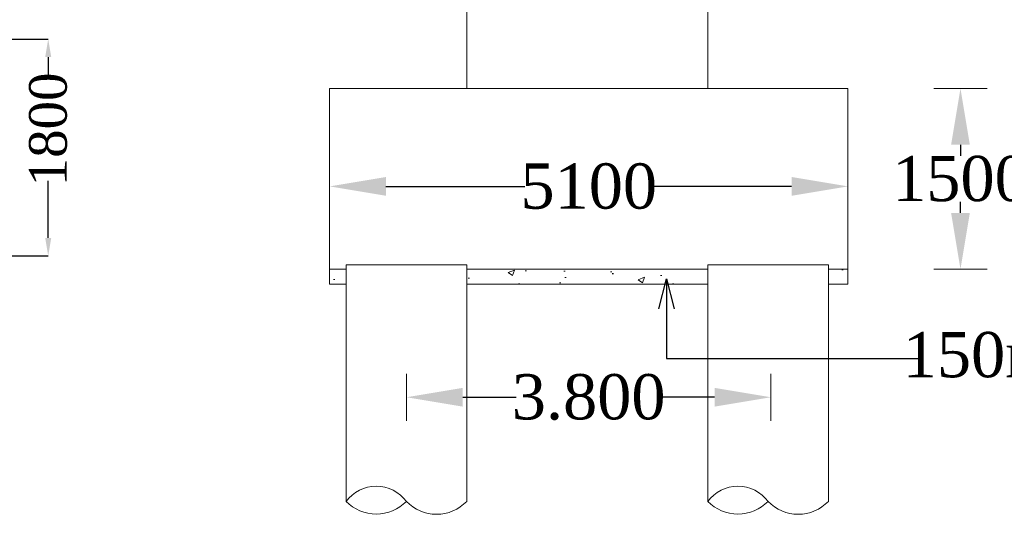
# Model space of a CAD drawing. Header units: millimetres. Extents: x 103078 to 25259364, y -3207472 to 1158446.
# Tile 35 of 40: x 13551967 to 13568296, y 1046048 to 1054258. Entities that reach past the tile are written whole.
import ezdxf

# ---------------------------------------------------------------- set-up
doc = ezdxf.new("R2010")
doc.units = ezdxf.units.MM
doc.header["$LTSCALE"] = 60
doc.header["$MEASUREMENT"] = 0
doc.styles.add('PDF Arial Bold', font='times.ttf')
doc.dimstyles.get("Standard").update_dxf_attribs({"dimtxt": 400, "dimasz": 215, "dimexe": 0.18, "dimexo": 0.0625, "dimgap": 0.09, "dimtad": 0, "dimtih": 1, "dimtoh": 1, "dimdec": 0, "dimzin": 4, "dimdsep": 46, "dimtxsty": 'Standard', "dimblk": 'OPEN90', "dimcen": 0, "dimadec": 0, "dimazin": 1, "dimtfac": 1, "dimtdec": 0, "dimtix": 1, "dimtofl": 0, "dimtmove": 0, "dimatfit": 3, "dimldrblk": 'OPEN30', "dimfxl": 1, "dimtolj": 1, "dimtzin": 0, "dimarcsym": 0})

# ---------------------------------------------------------------- blocks, each defined once
blk = doc.blocks.new('*D403')
at = {"color": 0, "linetype": 'Continuous', "lineweight": -2, "transparency": 16777216}
for p, q in [((13567569, 1053116), (13567569, 1053116)), ((13567569, 1052181), (13567569, 1051998)), ((13567569, 1051052), (13567569, 1051235)), ((13567569, 1050117), (13567569, 1050117))]:
    blk.add_line(p, q, dxfattribs=at)
at = {"color": 0, "linetype": 'Continuous', "lineweight": 9, "transparency": 16777216}
for points in [[(13567413, 1052181), (13567725, 1052181), (13567569, 1053116)], [(13567413, 1051052), (13567725, 1051052), (13567569, 1050117)]]:
    blk.add_solid(points, dxfattribs=at)
at = {"layer": 'Defpoints', "color": 0, "linetype": 'Continuous', "lineweight": 9, "transparency": 16777216}
for p in [(13567569, 1053116), (13567569, 1050117), (13567569, 1050117)]:
    blk.add_point(p, dxfattribs=at)
at = {"color": 0, "linetype": 'Continuous', "lineweight": 9, "transparency": 16777216, "insert": (13567569, 1051616), "char_height": 500, "attachment_point": 5}
blk.add_mtext('\\A1;{\\fTimes New Roman|b0|i0|c0|p18;\\H1.5x;1500}', dxfattribs=at)
blk = doc.blocks.new('*D407')
at = {"color": 0, "linetype": 'Continuous', "lineweight": -2, "transparency": 16777216}
for p, q in [((13557106, 1051491), (13557106, 1051491)), ((13558041, 1051491), (13560343, 1051491)), ((13564768, 1051491), (13562466, 1051491)), ((13565703, 1051491), (13565703, 1051491))]:
    blk.add_line(p, q, dxfattribs=at)
at = {"color": 0, "linetype": 'Continuous', "lineweight": 9, "transparency": 16777216}
for points in [[(13558041, 1051647), (13558041, 1051335), (13557106, 1051491)], [(13564768, 1051647), (13564768, 1051335), (13565703, 1051491)]]:
    blk.add_solid(points, dxfattribs=at)
at = {"layer": 'Defpoints', "color": 0, "linetype": 'Continuous', "lineweight": 9, "transparency": 16777216}
for p in [(13557106, 1051491), (13565703, 1051491), (13565703, 1051491)]:
    blk.add_point(p, dxfattribs=at)
at = {"color": 0, "linetype": 'Continuous', "lineweight": 9, "transparency": 16777216, "insert": (13561405, 1051491), "char_height": 500, "attachment_point": 5}
blk.add_mtext('\\A1;{\\fTimes New Roman|b0|i0|c0|p18;\\H1.5x;5100}', dxfattribs=at)
blk = doc.blocks.new('*D115')
at = {"color": 0, "linetype": 'Continuous', "lineweight": -2, "transparency": 16777216}
for p, q in [((13558380, 1047991), (13558380, 1047991)), ((13559315, 1047991), (13560199, 1047991)), ((13563490, 1047991), (13562607, 1047991)), ((13564425, 1047991), (13564425, 1047991))]:
    blk.add_line(p, q, dxfattribs=at)
at = {"color": 0, "linetype": 'Continuous', "lineweight": 9, "transparency": 16777216}
for points in [[(13559315, 1048147), (13559315, 1047835), (13558380, 1047991)], [(13563490, 1048147), (13563490, 1047835), (13564425, 1047991)]]:
    blk.add_solid(points, dxfattribs=at)
at = {"layer": 'Defpoints', "color": 0, "linetype": 'Continuous', "lineweight": 9, "transparency": 16777216}
for p in [(13558380, 1047991), (13564425, 1047991), (13564425, 1047991)]:
    blk.add_point(p, dxfattribs=at)
at = {"color": 0, "linetype": 'Continuous', "lineweight": 9, "transparency": 16777216, "insert": (13561403, 1047991), "char_height": 500, "attachment_point": 5}
blk.add_mtext('\\A1;{\\fTimes New Roman|b0|i0|c0|p18;\\H1.5x;3.800}', dxfattribs=at)
blk = doc.blocks.new('*D176')
at = {"color": 0, "linetype": 'Continuous', "lineweight": -2, "ltscale": 2, "transparency": 16777216}
for p, q in [((13551460, 1053937), (13552440, 1053937)), ((13552440, 1053637), (13552440, 1053290)), ((13552440, 1050637), (13552440, 1051585)), ((13551523, 1050337), (13552440, 1050337))]:
    blk.add_line(p, q, dxfattribs=at)
at = {"color": 0, "linetype": 'Continuous', "lineweight": 9, "ltscale": 2, "transparency": 16777216}
for points in [[(13552390, 1053637), (13552490, 1053637), (13552440, 1053937)], [(13552390, 1050637), (13552490, 1050637), (13552440, 1050337)]]:
    blk.add_solid(points, dxfattribs=at)
at = {"layer": 'Defpoints', "color": 0, "linetype": 'Continuous', "lineweight": 9, "ltscale": 2, "transparency": 16777216}
for p in [(13551460, 1053937), (13551523, 1050337), (13552440, 1050337)]:
    blk.add_point(p, dxfattribs=at)
at = {"color": 0, "linetype": 'Continuous', "lineweight": 9, "ltscale": 2, "transparency": 16777216, "insert": (13552440, 1052437), "char_height": 500, "attachment_point": 5, "rotation": 90, "style": 'PDF Arial Bold'}
blk.add_mtext('\\A1;{\\H1.25x;1800}', dxfattribs=at)

msp = doc.modelspace()

# ---------------------------------------------------------------- hatches: boundary and pattern name
at = {"linetype": 'Continuous', "lineweight": 9, "ltscale": 2}
h = msp.add_hatch(dxfattribs=at)
h.set_pattern_fill('AR-CONC', color=256, scale=150)
h.set_pattern_definition([(50, (5520172.35, 2181546.9), (1075.89027, -94.1282), [112.5, -1237.5]), (355, (5520172.4, 2181546.9), (-208.127, 1128.2882), [90, -990]), (100.451444, (5520262, 2181539), (867.76327, 1034.15999), [95.61029, -1051.71317]), (46.1842, (5520172.4, 2181846.9), (1600.862, -248.27892), [168.75, -1856.25]), (96.635635, (5520305.8, 2181826.2), (1401.99292, 1461.1779), [143.4155, -1577.57064]), (351.184164, (5520172.4, 2181846.9), (1401.99292, 1461.1779), [135, -1485]), (21, (5520322.35, 2181771.9), (895.36058, -603.92834), [112.5, -1237.5]), (326, (5520322.4, 2181771.9), (364.973, 1087.72507), [90, -990]), (71.451445, (5520397, 2181721.6), (1260.33357, 483.79673), [95.61029, -1051.71317]), (37.5, (5520172.35, 2181546.88), (18.239783, 499.34078), [0, -978, 0, -1005, 0, -993.75]), (7.5, (5520172.35, 2181546.9), (394.604306, 591.617568), [0, -573, 0, -955.5, 0, -378.75]), (327.5, (5519837.85, 2181546.88), (800.733654, -33.832308), [0, -375, 0, -1170, 0, -1552.5]), (317.5, (5519687.85, 2181546.9), (874.779254, 150.157473), [0, -487.5, 0, -777, 0, -1102.5])])
h.paths.add_polyline_path([(13557380.4, 1050116.6), (13557106, 1050116.6), (13557106, 1049866.6), (13557380.4, 1049866.6)])
h.paths.add_polyline_path([(13563378.6, 1050116.6), (13559379.8, 1050116.6), (13559379.8, 1049866.6), (13563378.6, 1049866.6)])
h.paths.add_polyline_path([(13565703.4, 1050116.6), (13565378, 1050116.6), (13565378, 1049866.6), (13565703.4, 1049866.6)])

# ---------------------------------------------------------------- linework, layer by layer
at = {"linetype": 'Continuous', "lineweight": 9}
for p, q in [((13559379.8, 1053115.7), (13559379.8, 1059595.3)), ((13563378.6, 1053115.7), (13563378.6, 1059595.3)), ((13565703.4, 1053115.7), (13557106, 1053115.7)), ((13557106, 1049866.6), (13557106, 1053115.7)), ((13565703.4, 1049866.6), (13565703.4, 1053115.7)), ((13567126.6, 1053115.7), (13568010.8, 1053115.7)), ((13559379.8, 1050191.6), (13557380.4, 1050191.6)), ((13565378, 1050191.6), (13563378.6, 1050191.6)), ((13557380.4, 1050116.6), (13557106, 1050116.6)), ((13563378.6, 1050116.6), (13559379.8, 1050116.6)), ((13565703.4, 1050116.6), (13565378, 1050116.6)), ((13567126.6, 1050116.6), (13568010.8, 1050116.6)), ((13557380.4, 1049866.6), (13557106, 1049866.6)), ((13563378.6, 1049866.6), (13559379.8, 1049866.6)), ((13565703.4, 1049866.6), (13565378, 1049866.6))]:
    msp.add_line(p, q, dxfattribs=at)
at = {"linetype": 'Continuous', "lineweight": 9, "ltscale": 100}
msp.add_line((13563404.1, 1053115.7), (13559405.3, 1053115.7), dxfattribs=at)
at = {"color": 7, "linetype": 'Continuous', "lineweight": 9, "ltscale": 2}
for p, q in [((13557380.4, 1046262.2), (13557380.4, 1050191.6)), ((13559379.8, 1046262.2), (13559379.8, 1050191.6)), ((13563378.6, 1046262.2), (13563378.6, 1050191.6)), ((13565378, 1046262.2), (13565378, 1050191.6))]:
    msp.add_line(p, q, dxfattribs=at)
at = {"linetype": 'Continuous', "lineweight": 9, "ltscale": 2}
for p, q in [((13558380.1, 1048381.9), (13558380.1, 1047600.2)), ((13564425.4, 1048381.9), (13564425.4, 1047600.2))]:
    msp.add_line(p, q, dxfattribs=at)
at = {"color": 7, "linetype": 'Continuous', "lineweight": 9, "ltscale": 2}
for centre, radius, start, end in [((13557880.3, 1045891.1), 622.6, 36.59484, 143.40516), ((13563878.4, 1045891.1), 622.6, 36.59484, 143.40516), ((13557880.3, 1046752.6), 700.2, 224.45077, 315.54923), ((13558880, 1046737.7), 689.9, 223.56737, 316.43263), ((13563878.4, 1046752.6), 700.2, 224.45077, 315.54923), ((13564878.1, 1046737.7), 689.9, 223.56737, 316.43263)]:
    msp.add_arc(centre, radius, start, end, dxfattribs=at)

# ---------------------------------------------------------------- texts
at = {"linetype": 'Continuous', "lineweight": 9, "insert": (13575046, 1048692.9), "char_height": 750, "width": 8975.682, "attachment_point": 6}
msp.add_mtext('{\\fTimes New Roman|b0|i0|c0|p18;150mm thick PCC}', dxfattribs=at)

# ---------------------------------------------------------------- dimensions: what is measured, and where the dimension line sits
at = {"color": 7, "linetype": 'Continuous', "lineweight": 9, "ltscale": 2}
dim = msp.add_linear_dim(base=(13552439.9, 1050337.2), p1=(13551459.9, 1053937.2), p2=(13551523.3, 1050337.2), angle=90, text='{\\H1.25x;1800}', dimstyle='Standard', override={"dimtxt": 500, "dimasz": 300, "dimtxsty": 'PDF Arial Bold', "dimfxl": 300}, dxfattribs=at)
dim.commit()
dim.dimension.update_dxf_attribs({"geometry": '*D176', "text_midpoint": (13552439.9, 1052437.2), "dimtype": 160, "text_rotation": 90})
at = {"linetype": 'Continuous', "lineweight": 9}
dim = msp.add_linear_dim(base=(13567568.7, 1050116.6), p1=(13567568.7, 1053115.7), p2=(13567568.7, 1050116.6), angle=90, text='{\\fTimes New Roman|b0|i0|c0|p18;\\H1.5x;1500}', dimstyle='Standard', override={"dimtxt": 500, "dimasz": 935, "dimfxl": 300}, dxfattribs=at)
dim.commit()
dim.dimension.update_dxf_attribs({"geometry": '*D403', "text_midpoint": (13567568.7, 1051616.2)})
for base, p1, p2, text, picture, middle in [((13565703.4, 1051491.2), (13557106, 1051491.2), (13565703.4, 1051491.2), '{\\fTimes New Roman|b0|i0|c0|p18;\\H1.5x;5100}', '*D407', (13561404.7, 1051491.2)), ((13564425.4, 1047991.2), (13558380.1, 1047991.4), (13564425.4, 1047991.2), '{\\fTimes New Roman|b0|i0|c0|p18;\\H1.5x;3.800}', '*D115', (13561402.8, 1047991.2))]:
    dim = msp.add_linear_dim(base=base, p1=p1, p2=p2, text=text, dimstyle='Standard', override={"dimtxt": 500, "dimasz": 935, "dimfxl": 300}, dxfattribs=at)
    dim.commit()
    dim.dimension.update_dxf_attribs({"geometry": picture, "text_midpoint": middle})

# ---------------------------------------------------------------- leaders
at = {"linetype": 'Continuous', "lineweight": 9, "ltscale": 2}
msp.add_leader([(13562693.4, 1049957.1), (13562693.4, 1048635.4), (13566874.7, 1048635.4)], dimstyle='Standard', override={"dimtxt": 500, "dimasz": 500, "dimfxl": 300}, dxfattribs=at)

doc.saveas('drawing.dxf')
